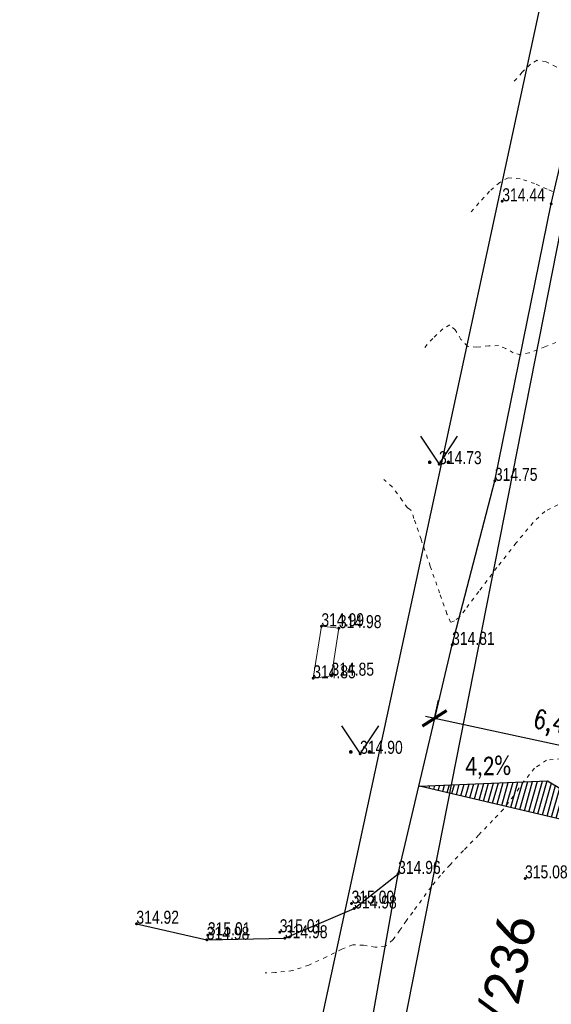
# Model space of a CAD drawing. Header units: feet. Extents: x -783217 to -782936, y -1044805 to -1043930.
# Tile 4 of 81: x -783139 to -783124, y -1044710 to -1044684. Entities that reach past the tile are written whole.
import ezdxf
from ezdxf.enums import TextEntityAlignment as Align

# ---------------------------------------------------------------- set-up
doc = ezdxf.new("R2010")
doc.units = ezdxf.units.FT
doc.header["$MEASUREMENT"] = 0
doc.linetypes.add('ACAD_ISO07W100', pattern=[3, 0, -3])
doc.layers.get('Defpoints').update_dxf_attribs({"lineweight": 9})
doc.layers.add('A-sklony', color=7, linetype='Continuous', true_color=0xfa052e)
for name, color, linetype in [('A_kóty', 1, 'Continuous'), ('KN_značky kultur', 7, 'Continuous'), ('Z_hrany ploch', 7, 'Continuous'), ('Z_ULICE POPIS', 7, 'Continuous')]:
    doc.layers.add(name, color=color, linetype=linetype)
for name, color, linetype, lineweight in [('KN_hranice pozemků', 140, 'Continuous', 30), ('S_RIS', 12, 'Continuous', 9), ('Vrstevnice', 250, 'ACAD_ISO07W100', 15), ('Vrstva 51', 7, 'Continuous', 0), ('Z_VÝŠKY', 7, 'Continuous', 9), ('Z_VÝŠKY NETISK', 252, 'Continuous', 9)]:
    doc.layers.add(name, color=color, linetype=linetype, lineweight=lineweight)
doc.styles.add('calibri', font='calibri.ttf')
doc.styles.add('Legend', font='calibri.ttf')
doc.styles.add('ROMANS', font='romans.shx', dxfattribs={"width": 0.8})
doc.styles.add('Style-cs_Working', font='cs_Working.shx')
doc.dimstyles.new('situ 250', dxfattribs={"dimscale": 0.25, "dimtxt": 2, "dimasz": 2.2, "dimexe": 2, "dimexo": 2, "dimgap": 0.8, "dimtad": 1, "dimrnd": 0.05, "dimzin": 3, "dimtxsty": 'ROMANS', "dimblk": 'ARCHTICK', "dimcen": 0.09, "dimdle": 1, "dimadec": 1, "dimazin": 3, "dimtfac": 1, "dimtofl": 0, "dimtmove": 0, "dimatfit": 2, "dimldrblk": 'TerminatorOpen_0.5', "dimfxl": 4, "dimfxlon": 1, "dimfrac": 2, "dimtzin": 3, "dimarcsym": 0})

# ---------------------------------------------------------------- blocks, each defined once
blk = doc.blocks.new('3.140')
at = {"layer": 'KN_značky kultur', "linetype": 'Continuous'}
h = blk.add_hatch(color=256, dxfattribs=at)
edge = h.paths.add_edge_path()
edge.add_arc((-0.5, 0.1), 0.1, 0, 360)
h = blk.add_hatch(color=256, dxfattribs=at)
edge = h.paths.add_edge_path()
edge.add_arc((0.5, 0.1), 0.1, 0, 360)
at = {"layer": 'KN_značky kultur', "linetype": 'Continuous', "flags": 128}
blk.add_lwpolyline([(-1, 1.5), (0, 0), (1, 1.5)], dxfattribs=at)
blk = doc.blocks.new('_ArchTick')
at = {"color": 0, "linetype": 'ByBlock', "const_width": 0.15}
blk.add_lwpolyline([(-0.5, -0.5), (0.5, 0.5)], dxfattribs=at)
blk = doc.blocks.new('*D65')
at = {"layer": 'A_kóty', "color": 0, "lineweight": -2, "ltscale": 0.5, "transparency": 16777216}
for p, q in [((-783127.532, -1044702.316), (-783127.426, -1044701.827)), ((-783121.011, -1044703.729), (-783127.776, -1044702.263)), ((-783121.256, -1044703.676), (-783121.15, -1044703.187))]:
    blk.add_line(p, q, dxfattribs=at)
at = {"layer": 'Defpoints', "color": 0, "ltscale": 0.5, "transparency": 16777216}
for p in [(-783127.532, -1044702.316), (-783127.612, -1044702.684), (-783121.28, -1044703.79)]:
    blk.add_point(p, dxfattribs=at)
at = {"layer": 'A_kóty', "color": 0, "lineweight": -2, "ltscale": 0.5, "transparency": 16777216, "xscale": 0.55, "yscale": 0.55, "zscale": 0.55}
for p, rotation in [((-783127.532, -1044702.316), 167.7697472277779), ((-783121.256, -1044703.676), 347.7697472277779)]:
    blk.add_blockref('_ArchTick', p, dxfattribs=dict(at, rotation=rotation))
at = {"layer": 'A_kóty', "color": 0, "ltscale": 0.5, "transparency": 16777216, "insert": (-783124.288, -1044702.51), "char_height": 0.5, "attachment_point": 5, "rotation": 347.7697, "style": 'ROMANS'}
blk.add_mtext('6,40', dxfattribs=at)
blk = doc.blocks.new('TerminatorOpen_0.5')
at = {"color": 0, "linetype": 'ByBlock', "lineweight": -2}
for q in [(-1, 0.25), (-1, 0), (-1, -0.25)]:
    blk.add_line((0, 0), q, dxfattribs=at)

msp = doc.modelspace()

# ---------------------------------------------------------------- hatches: boundary and pattern name
at = {"layer": 'A-sklony'}
h = msp.add_hatch(dxfattribs=at)
h.set_pattern_fill('ANSI31', angle=389.3765)
h.set_pattern_definition([(74.376475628, (-857478.17208, 255253.18483), (-0.12038150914, 0.033664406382), [])])
h.paths.add_polyline_path([(-783127.935, -1044704.137), (-783123.24, -1044705.241), (-783121.712, -1044705.653), (-783124.492, -1044703.996)])

# ---------------------------------------------------------------- linework, layer by layer
at = {"layer": 'A-sklony', "color": 7}
msp.add_lwpolyline([(-783123.24, -1044705.241), (-783123.241, -1044705.241), (-783123.24, -1044705.241), (-783127.935, -1044704.137), (-783124.492, -1044703.996), (-783121.712, -1044705.653)], close=True, dxfattribs=at)
at = {"layer": 'KN_hranice pozemků', "linetype": 'Continuous'}
for p, q in [((-783122.51, -1044673.02), (-783138.673, -1044748.02)), ((-783121.59, -1044676.15), (-783133.68, -1044737.65))]:
    msp.add_line(p, q, dxfattribs=at)
at = {"layer": 'S_RIS', "linetype": 'Continuous', "flags": 128}
msp.add_lwpolyline([(-783130.57, -1044699.84), (-783130.79, -1044701.24), (-783130.3, -1044701.17), (-783130.1, -1044699.89), (-783130.57, -1044699.84)], dxfattribs=at)
at = {"layer": 'Vrstevnice', "ltscale": 0.04}
for points, elevation in [([(-783119.702, -1044683.514), (-783120.119, -1044683.541), (-783120.541, -1044683.608), (-783120.985, -1044683.703), (-783121.423, -1044683.809), (-783121.828, -1044683.912), (-783122.265, -1044684.024), (-783122.749, -1044684.153), (-783123.175, -1044684.279), (-783123.442, -1044684.378), (-783123.639, -1044684.539), (-783123.83, -1044684.734), (-783124.027, -1044684.85), (-783124.266, -1044684.795), (-783124.536, -1044684.663), (-783124.775, -1044684.616), (-783124.957, -1044684.725), (-783125.178, -1044684.939), (-783125.401, -1044685.197)], 314.2), ([(-783124.366, -1044688.15), (-783124.508, -1044688.081), (-783124.841, -1044687.934), (-783125.234, -1044687.802), (-783125.554, -1044687.778), (-783125.779, -1044687.901), (-783126.05, -1044688.142), (-783126.338, -1044688.453), (-783126.615, -1044688.783)], 314.4), ([(-783124.068, -1044692.129), (-783124.567, -1044692.327), (-783124.987, -1044692.482), (-783125.224, -1044692.544), (-783125.416, -1044692.484), (-783125.617, -1044692.372), (-783125.813, -1044692.291), (-783126.072, -1044692.299), (-783126.39, -1044692.336), (-783126.648, -1044692.311), (-783126.821, -1044692.124), (-783126.973, -1044691.868), (-783127.124, -1044691.735), (-783127.307, -1044691.839), (-783127.578, -1044692.101), (-783127.869, -1044692.429)], 314.6), ([(-783124.215, -1044696.578), (-783124.57, -1044696.75), (-783124.88, -1044697.05), (-783125.338, -1044697.598), (-783125.855, -1044698.26), (-783126.342, -1044698.904), (-783126.709, -1044699.397), (-783126.868, -1044699.605), (-783126.99, -1044699.69), (-783127.104, -1044699.733), (-783127.196, -1044699.504), (-783127.395, -1044698.945), (-783127.646, -1044698.221), (-783127.894, -1044697.498), (-783128.085, -1044696.94), (-783128.163, -1044696.715), (-783128.211, -1044696.684), (-783128.261, -1044696.654), (-783128.397, -1044696.454), (-783128.666, -1044696.09), (-783128.891, -1044695.891)], 314.8), ([(-783124.125, -1044703.404), (-783124.524, -1044703.441), (-783124.842, -1044703.657), (-783125.133, -1044704.008), (-783125.408, -1044704.406), (-783125.681, -1044704.759), (-783125.969, -1044705.064), (-783126.347, -1044705.456), (-783126.752, -1044705.873), (-783127.115, -1044706.255), (-783127.373, -1044706.54), (-783127.621, -1044706.852), (-783127.88, -1044707.202), (-783128.115, -1044707.526), (-783128.287, -1044707.757), (-783128.462, -1044708.011), (-783128.648, -1044708.272), (-783128.856, -1044708.446), (-783129.123, -1044708.47), (-783129.436, -1044708.419), (-783129.729, -1044708.409), (-783130.017, -1044708.521), (-783130.436, -1044708.731), (-783130.905, -1044708.953), (-783131.341, -1044709.102), (-783131.812, -1044709.155), (-783132.078, -1044709.158)], 315)]:
    msp.add_lwpolyline(points, dxfattribs=dict(at, elevation=elevation))
at = {"layer": 'Vrstva 51', "color": 7, "linetype": 'Continuous', "lineweight": 53}
for p in [(-783125.71, -1044688.41), (-783124.4, -1044688.48), (-783127.41, -1044695.48), (-783125.91, -1044695.93), (-783130.57, -1044699.84), (-783130.1, -1044699.89), (-783127.06, -1044700.34), (-783130.79, -1044701.24), (-783130.3, -1044701.17), (-783129.53, -1044703.27), (-783128.51, -1044706.5), (-783125.1, -1044706.62), (-783129.76, -1044707.3), (-783129.69, -1044707.43), (-783135.54, -1044707.84), (-783133.65, -1044708.27), (-783133.62, -1044708.15), (-783131.69, -1044708.07), (-783131.55, -1044708.23)]:
    msp.add_point(p, dxfattribs=at)
at = {"layer": 'Z_hrany ploch', "linetype": 'Continuous', "flags": 128}
for points in [[(-783132.86, -1044727.74), (-783129.98, -1044714.77), (-783128.51, -1044706.5), (-783127.06, -1044700.34), (-783125.91, -1044695.93), (-783124.4, -1044688.48), (-783122.31, -1044679.53), (-783119.26, -1044668.63), (-783116.89, -1044660.87), (-783114.51, -1044652.91), (-783110.01, -1044639.4), (-783109.04, -1044635.96), (-783109.74, -1044635.18), (-783110.39, -1044635.9), (-783111.06, -1044635.6), (-783111.41, -1044635.45), (-783112.4, -1044635.62)], [(-783135.54, -1044707.84), (-783133.65, -1044708.27), (-783131.55, -1044708.23), (-783129.69, -1044707.43), (-783128.51, -1044706.5)]]:
    msp.add_lwpolyline(points, dxfattribs=at)

# ---------------------------------------------------------------- block references
at = {"layer": 'KN_značky kultur', "linetype": 'Continuous', "xscale": 0.5, "yscale": 0.5, "zscale": 0.5}
for p in [(-783127.41, -1044695.48), (-783129.53, -1044703.27)]:
    msp.add_blockref('3.140', p, dxfattribs=at)

# ---------------------------------------------------------------- texts
at = {"layer": 'A-sklony', "color": 7, "lineweight": 30, "style": 'Legend', "width": 0.8}
msp.add_attdef('4,2%', (-783126.705, -1044703.856), '2,5%', height=0.5, rotation=0.8599, dxfattribs=at)
at = {"layer": 'Z_ULICE POPIS', "linetype": 'Continuous', "style": 'calibri'}
msp.add_text('sil. II/236', height=1, rotation=77.743, dxfattribs=at).set_placement((-783125.888, -1044710.49), align=Align.MIDDLE_CENTER)
at = {"layer": 'Z_VÝŠKY', "linetype": 'Continuous', "style": 'Style-cs_Working', "width": 0.8}
for s, p in [('314.44', (-783125.71, -1044688.41)), ('314.73', (-783127.41, -1044695.48)), ('314.75', (-783125.91, -1044695.93)), ('314.99', (-783130.57, -1044699.84)), ('314.81', (-783127.06, -1044700.34)), ('314.85', (-783130.79, -1044701.24)), ('314.90', (-783129.53, -1044703.27)), ('314.96', (-783128.51, -1044706.5)), ('315.08', (-783125.1, -1044706.62)), ('315.00', (-783129.76, -1044707.3)), ('314.92', (-783135.54, -1044707.84)), ('315.01', (-783131.69, -1044708.07)), ('314.98', (-783133.65, -1044708.27))]:
    msp.add_text(s, height=0.35, dxfattribs=at).set_placement(p)
at = {"layer": 'Z_VÝŠKY NETISK', "linetype": 'Continuous', "style": 'Style-cs_Working', "width": 0.8}
for s, p in [('314.98', (-783130.1, -1044699.89)), ('314.85', (-783130.3, -1044701.17)), ('314.98', (-783129.69, -1044707.43)), ('315.01', (-783133.62, -1044708.15)), ('314.98', (-783131.55, -1044708.23))]:
    msp.add_text(s, height=0.35, dxfattribs=at).set_placement(p)

# ---------------------------------------------------------------- dimensions: what is measured, and where the dimension line sits
at = {"layer": 'A_kóty', "ltscale": 0.5}
dim = msp.add_linear_dim(base=(-783127.532, -1044702.316), p1=(-783121.28, -1044703.79), p2=(-783127.612, -1044702.684), angle=347.7697, dimstyle='situ 250', override={"dimtmove": 1}, dxfattribs=at)
dim.commit()
dim.dimension.update_dxf_attribs({"geometry": '*D65', "text_midpoint": (-783124.288, -1044702.51)})

doc.saveas('drawing.dxf')
